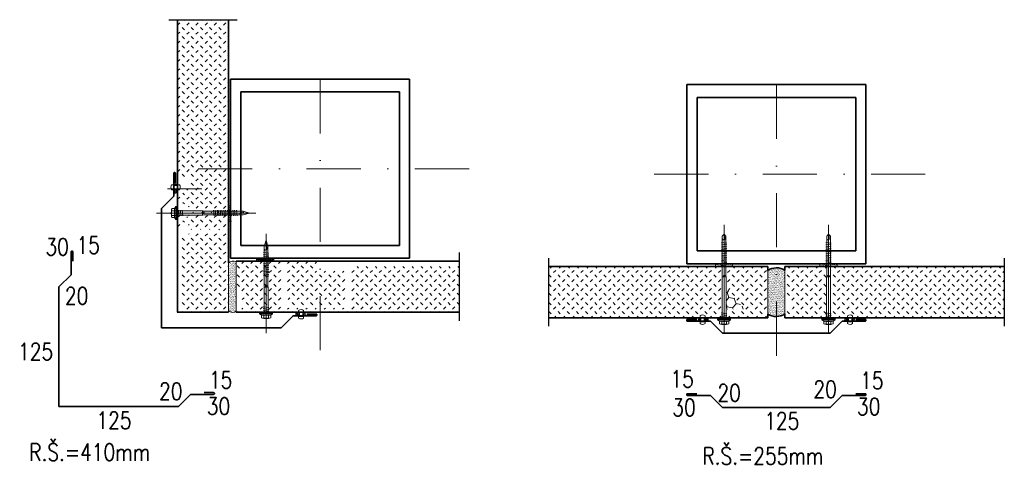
# Model space of a CAD drawing. Header units: millimetres. Extents: x -485339 to 350584, y -1189936 to 0.
# Tile 18 of 256: x -318332 to -317178, y -1053331 to -1052806. Entities that reach past the tile are written whole.
import ezdxf
from ezdxf.lldxf.tags import DXFTag

# ---------------------------------------------------------------- set-up
doc = ezdxf.new("R2010")
doc.units = ezdxf.units.MM
doc.header["$LTSCALE"] = 10
doc.linetypes.add('AUSGEZOGEN', pattern=[0])
doc.linetypes.add('DASHDOT', pattern=[25.4, 12.7, -6.35, 0, -6.35])
doc.layers.get('Defpoints').update_dxf_attribs({"color": 201})
for name, color, linetype, lineweight in [('N_klemp', 220, 'Continuous', 35), ('N_popis', 10, 'Continuous', 18), ('N_čáry_obrys', 10, 'Continuous', 35), ('N_čáry_plné', 10, 'Continuous', 18), ('N_šrary', 10, 'Continuous', 18), ('St_čáry_obrys', 5, 'Continuous', 35), ('St_čáry_plné', 250, 'Continuous', 18)]:
    doc.layers.add(name, color=color, linetype=linetype, lineweight=lineweight)
doc.styles.get("Standard").update_dxf_attribs({"font": 'simplex.shx', "width": 0.8})
tags = doc.linetypes.add('ICAD_ISO03W100', pattern=[30, 12, -18]).pattern_tags.tags
tags[6:7] = [DXFTag(74, 4), DXFTag(75, 0), DXFTag(340, '0'), DXFTag(46, 1.0), DXFTag(50, 0.0), DXFTag(44, 0.0), DXFTag(45, 0.0)]
tags[4:5] = [DXFTag(74, 4), DXFTag(75, 0), DXFTag(340, '0'), DXFTag(46, 1.0), DXFTag(50, 0.0), DXFTag(44, 0.0), DXFTag(45, 0.0)]
pattern_1 = [(37.5, (-308222.9576, -1047056.3261), (-0.04800094, 1.46823971), [0, -1.15824, 0, -1.2954, 0, -1.23825]), (7.5, (-308222.9576, -1047056.3261), (1.34856985, 2.1504753), [0, -0.62484, 0, -1.04394, 0, -0.40005, 0, 0]), (327.5, (-308223.8949, -1047056.3261), (2.37297711, 0.00431155), [0, -0.381, 0, -1.3716, 0, -1.7907, 0, 0]), (317.5, (-308223.8949, -1047056.3261), (2.29066936, 0.66878797), [0, -0.1905, 0, -0.89916, 0, -1.0287])]
pattern_2 = [(45, (-318286.9425, -1057724.52), (8e-16, 10.748023), [3.8, -11.4]), (135, (-318278.8814, -1057719.146), (-10.748023, 8e-16), [3.8, -11.4])]
pattern_3 = [(37.5, (-305663.1378, -1046050.183), (-0.04800094, 1.46823971), [0, -1.15824, 0, -1.2954, 0, -1.23825]), (7.5, (-305663.1378, -1046050.183), (1.34856985, 2.1504753), [0, -0.62484, 0, -1.04394, 0, -0.40005, 0, 0]), (327.5, (-305664.075, -1046050.183), (2.37297711, 0.00431155), [0, -0.381, 0, -1.3716, 0, -1.7907, 0, 0]), (317.5, (-305664.075, -1046050.183), (2.29066936, 0.66878797), [0, -0.1905, 0, -0.89916, 0, -1.0287])]

# ---------------------------------------------------------------- blocks, each defined once
blk = doc.blocks.new('G$C516AB056')
at = {"layer": 'N_čáry_plné', "linetype": 'DASHDOT'}
blk.add_line((0, 91.9), (0, -24.6), dxfattribs=at)
at = {"layer": 'N_čáry_plné', "linetype": 'AUSGEZOGEN'}
for p, q in [((0.1, 84.6), (0.4, 77.7)), ((0.4, 77.7), (2.2, 77.3)), ((0.4, 77.7), (0.8, 75.9)), ((0.8, 75.9), (0.8, 73.9)), ((-0.8, 29.6), (-2.2, 29.6)), ((-0.7, 30.6), (-0.8, 29.6)), ((1.3, 29.6), (1, 30.6)), ((2.7, 29.6), (1.3, 29.6)), ((-8, 0), (8, 0)), ((-7.7, -0.9), (-8, 0)), ((7.7, -0.9), (8, 0)), ((-7.7, -1.8), (-7.7, -0.9)), ((7.7, -0.9), (-7.7, -0.9)), ((-5.4, -3.2), (-7.7, -1.8)), ((-7.7, -1.8), (7.7, -1.8)), ((-5.4, -6.4), (-5.4, -3.2)), ((5.4, -3.2), (-5.4, -3.2)), ((-2.7, -3.2), (-2.7, -6.4)), ((2.7, -3.2), (2.7, -6.4)), ((7.7, -1.8), (5.4, -3.2)), ((5.4, -3.2), (5.4, -6.4)), ((7.7, -0.9), (7.7, -1.8))]:
    blk.add_line(p, q, dxfattribs=at)
for points in [[(2.5, 0), (2.5, 29.8), (2.2, 30.7), (2.2, 77.3), (0.1, 84.6), (-2.1, 77.3), (-2.1, 30.7), (-2.4, 29.8), (-2.4, 0)], [(3.3, 69.2), (-3.1, 70)], [(3.3, 67.1), (-3.1, 67.8)], [(3.3, 64.9), (-3.1, 65.7)], [(3.3, 62.8), (-3.1, 63.6)], [(3.3, 60.8), (-3.1, 61.6)], [(3.3, 58.7), (-3.1, 59.5)], [(3.3, 56.6), (-3.1, 57.3)], [(3.3, 54.4), (-3.1, 55.2)], [(3.3, 52.3), (-3.1, 53.1)], [(3.3, 50.2), (-3.1, 50.9)], [(3.3, 48), (-3.1, 48.8)], [(3.3, 46.6), (-3.1, 47.3)], [(3.3, 44.4), (-3.1, 45.2)], [(3.3, 42.3), (-3.1, 43.1)], [(3.3, 5.6), (-3.3, 6.5)], [(3.3, 3.3), (-3.3, 4.3)], [(3.3, 1.3), (-3.1, 2.2)]]:
    blk.add_lwpolyline(points, dxfattribs=at)
for centre, radius, start, end in [((-0.6, 74.5), 1.5, 176.4913, 338.4995), ((0.2, 30.6), 0.855, 354.3188, 184.365), ((-4.1, -0.7), 2.79, 240.8439, 299.1561), ((0, 9.4), 16.7, 251.0754, 288.9246), ((-4.1, -4), 2.79, 240.8439, 299.1561), ((0, 7.4), 10.9, 255.562, 284.438), ((0, 4.1), 10.9, 255.562, 284.438), ((4.1, -0.7), 2.79, 240.8439, 299.1561), ((4.1, -4), 2.79, 240.8439, 299.1561)]:
    blk.add_arc(centre, radius, start, end, dxfattribs=at)

msp = doc.modelspace()

# ---------------------------------------------------------------- hatches: boundary and pattern name
at = {"layer": 'N_čáry_plné', "linetype": 'AUSGEZOGEN'}
h = msp.add_hatch(dxfattribs=at)
h.set_pattern_fill('AR-SAND', color=256, scale=0.03, style=0)
h.set_pattern_definition(pattern_1)
h.paths.add_polyline_path([(-318147.4, -1053000.8), (-318147.4, -1052997.9), (-318151.7, -1052997.9), (-318151.7, -1053000.8)], flags=0)
h.paths.add_polyline_path([(-318151.7, -1053009.9), (-318148.4, -1053009.9), (-318148.4, -1053009.3, -0.267949), (-318147.9, -1053008.4, 0.267949), (-318147.4, -1053007.5), (-318147.4, -1053004.8), (-318151.7, -1053004.8)], flags=0)
h = msp.add_hatch(dxfattribs=at)
h.set_pattern_fill('AR-SAND', color=256, scale=0.03, angle=270, style=0)
h.set_pattern_definition([(307.5, (-312054.2874, -1062856.4331), (1.46823971, 0.04800094), [0, -1.15824, 0, -1.2954, 0, -1.23825]), (277.5, (-312054.2874, -1062856.433), (2.1504753, -1.34856985), [0, -0.62484, 0, -1.04394, 0, -0.40005, 0, 0]), (237.5, (-312054.2874, -1062855.4958), (0.00431155, -2.37297711), [0, -0.381, 0, -1.3716, 0, -1.7907, 0, 0]), (227.5, (-312054.2874, -1062855.4958), (0.66878797, -2.29066936), [0, -0.1905, 0, -0.89916, 0, -1.0287])])
h.paths.add_polyline_path([(-318087.4, -1053042.6), (-318084, -1053042.6), (-318084, -1053022.6), (-318087.4, -1053022.6)], flags=0)
h = msp.add_hatch(dxfattribs=at)
h.set_pattern_fill('AR-SAND', color=256, scale=0.04, style=0)
h.set_pattern_definition([(37.5, (-308222.9576, -1047056.3261), (-0.06400125, 1.95765295), [0, -1.54432, 0, -1.7272, 0, -1.651]), (7.5, (-308222.9576, -1047056.326), (1.79809313, 2.8673004), [0, -0.83312, 0, -1.39192, 0, -0.5334, 0, 0]), (327.5, (-308224.2073, -1047056.3261), (3.16396948, 0.00574874), [0, -0.508, 0, -1.8288, 0, -2.3876, 0, 0]), (317.5, (-308224.2073, -1047056.326), (3.0542258, 0.8917173), [0, -0.254, 0, -1.19888, 0, -1.3716])])
h.paths.add_polyline_path([(-318087.4, -1053136.4), (-318087.4, -1053147.3, 0.398203), (-318078.4, -1053148), (-318078.4, -1053090.4, 0.310409), (-318087.4, -1053091.3)], flags=0)
h = msp.add_hatch(dxfattribs=at)
h.set_pattern_fill('AR-SAND', color=256, scale=0.03, style=0)
h.set_pattern_definition([(37.5, (-308220.6159, -1047056.3261), (-0.04800094, 1.46823971), [0, -1.15824, 0, -1.2954, 0, -1.23825]), (7.5, (-308220.616, -1047056.3261), (1.34856985, 2.1504753), [0, -0.62484, 0, -1.04394, 0, -0.40005, 0, 0]), (327.5, (-308221.5532, -1047056.3261), (2.37297711, 0.00431155), [0, -0.381, 0, -1.3716, 0, -1.7907, 0, 0]), (317.5, (-308221.5532, -1047056.3261), (2.29066936, 0.66878797), [0, -0.1905, 0, -0.89916, 0, -1.0287])])
h.paths.add_polyline_path([(-318034.5, -1053089.4), (-318034.5, -1053086), (-318054.5, -1053086), (-318054.5, -1053089.4)], flags=0)
h = msp.add_hatch(dxfattribs=at)
h.set_pattern_fill('AR-SAND', color=256, scale=0.03, style=0)
h.set_pattern_definition(pattern_3)
h.paths.add_polyline_path([(-317516.5, -1053092.4), (-317516.5, -1053095.8), (-317508.6, -1053095.8), (-317508.6, -1053094.4), (-317508.6, -1053092.4)], flags=0)
h.paths.add_polyline_path([(-317496.5, -1053095.8), (-317496.5, -1053092.4), (-317504.3, -1053092.4), (-317504.3, -1053092.8), (-317504.3, -1053095), (-317504.3, -1053095.8)], flags=0)
h = msp.add_hatch(dxfattribs=at)
h.set_pattern_fill('AR-SAND', color=256, scale=0.03, style=0)
h.set_pattern_definition(pattern_3)
h.paths.add_polyline_path([(-317386.2, -1053095.8), (-317386.2, -1053094.4), (-317386.2, -1053092.4), (-317394.1, -1053092.4), (-317394.1, -1053095.8)], flags=0)
h.paths.add_polyline_path([(-317374.1, -1053095.8), (-317374.1, -1053092.4), (-317381.9, -1053092.4), (-317381.9, -1053092.8), (-317381.9, -1053095), (-317381.9, -1053095.8)], flags=0)
h = msp.add_hatch(dxfattribs=at)
h.set_pattern_fill('AR-SAND', color=256, scale=0.04, style=0)
h.set_pattern_definition([(37.5, (-305663.1378, -1046050.183), (-0.06400125, 1.95765295), [0, -1.54432, 0, -1.7272, 0, -1.651]), (7.5, (-305663.1378, -1046050.183), (1.79809313, 2.8673004), [0, -0.83312, 0, -1.39192, 0, -0.5334, 0, 0]), (327.5, (-305664.3875, -1046050.183), (3.16396948, 0.00574874), [0, -0.508, 0, -1.8288, 0, -2.3876, 0, 0]), (317.5, (-305664.3875, -1046050.183), (3.0542258, 0.8917173), [0, -0.254, 0, -1.19888, 0, -1.3716])])
h.paths.add_polyline_path([(-317445.2, -1053097.3, 0.134814), (-317455.2, -1053100.3), (-317455.2, -1053151.6, 0.13673), (-317445.2, -1053154.2)], flags=0)
h.paths.add_polyline_path([(-317445.2, -1053154.2, 0.137715), (-317435.2, -1053151.3), (-317435.2, -1053099.9, 0.133402), (-317445.2, -1053097.3)], flags=0)
at = {"layer": 'N_čáry_plné', "lineweight": 0}
h = msp.add_hatch(dxfattribs=at)
h.set_pattern_fill('HONEY', color=256, scale=2, angle=350, style=0)
h.set_pattern_definition([(350, (-309335.549, -1036060.685), (10.3352303, 3.761715), [6.35, -12.7]), (110, (-309335.549, -1036060.685), (-8.4253559, 7.0697145), [6.35, -12.7]), (50, (-309335.549, -1036060.685), (1.9098744, 10.8314295), [-12.7, 6.35])])
h.paths.add_polyline_path([(-317504, -1053145.8), (-317482.3, -1053145.8), (-317504, -1053121.5)])
at = {"layer": 'N_čáry_plné', "linetype": 'AUSGEZOGEN'}
h = msp.add_hatch(dxfattribs=at)
h.set_pattern_fill('AR-SAND', color=256, scale=0.03, style=0)
h.set_pattern_definition(pattern_1)
h.paths.add_polyline_path([(-318009.1, -1053153.4), (-318004.4, -1053153.4), (-318004.4, -1053149.5), (-318009.1, -1053149.5)], flags=0)
h.paths.add_polyline_path([(-318000.4, -1053149.5), (-318000.4, -1053153.4), (-317997.1, -1053153.4), (-317997.1, -1053149.5)], flags=0)
h = msp.add_hatch(dxfattribs=at)
h.set_pattern_fill('AR-SAND', color=256, scale=0.03, style=0)
h.set_pattern_definition(pattern_3)
h.paths.add_polyline_path([(-317524.9, -1053159.7), (-317529.7, -1053159.7), (-317529.7, -1053155.8), (-317524.9, -1053155.8)], flags=0)
h.paths.add_polyline_path([(-317533.7, -1053155.8), (-317533.7, -1053159.7), (-317536.9, -1053159.7), (-317536.9, -1053155.8)], flags=0)
h = msp.add_hatch(dxfattribs=at)
h.set_pattern_fill('AR-SAND', color=256, scale=0.03, style=0)
h.set_pattern_definition(pattern_3)
h.paths.add_polyline_path([(-317365.5, -1053159.7), (-317360.8, -1053159.7), (-317360.8, -1053155.8), (-317365.5, -1053155.8)], flags=0)
h.paths.add_polyline_path([(-317356.8, -1053155.8), (-317356.8, -1053159.7), (-317353.5, -1053159.7), (-317353.5, -1053155.8)], flags=0)
at = {"layer": 'N_šrary', "ltscale": 0.2}
h = msp.add_hatch(dxfattribs=at)
h.set_pattern_fill('ZEM_NASYPANA', color=256, scale=3.8, style=0)
h.set_pattern_definition(pattern_2)
h.paths.add_polyline_path([(-318047.2, -1053136.6), (-318047.2, -1053143.1), (-318027.5, -1053143.1, -0.013073), (-318027.6, -1053143), (-318027.6, -1053139.7), (-318029.9, -1053138.4), (-318029.9, -1053137.5), (-318030.2, -1053136.6)])
h.paths.add_polyline_path([(-318135.3, -1053062.3), (-318136.2, -1053062.3), (-318137.6, -1053060), (-318140.9, -1053060, -0.013073), (-318140.9, -1053059.9), (-318140.9, -1053067.1), (-318134.4, -1053067.1), (-318134.4, -1053062.6)])
h.paths.add_polyline_path([(-318134.4, -1053004.6), (-318140.9, -1053004.6), (-318140.9, -1053024.3, -0.013073), (-318140.9, -1053024.1), (-318137.6, -1053024.1), (-318136.2, -1053021.9), (-318135.3, -1053021.9), (-318134.4, -1053021.6)])
h.paths.add_polyline_path([(-318134.4, -1053057.1), (-318134.4, -1053062.6), (-318134.4, -1053067.1), (-318132.9, -1053067.1), (-318132.9, -1053057.1), (-318133, -1053057.1)])
h.paths.add_polyline_path([(-318134.4, -1053037.6), (-318135.3, -1053037.3), (-318136.2, -1053037.3), (-318137.6, -1053035), (-318140.9, -1053035, -0.013073), (-318140.9, -1053034.9), (-318140.9, -1053049.3, -0.013073), (-318140.9, -1053049.1), (-318137.6, -1053049.1), (-318136.2, -1053046.9), (-318135.3, -1053046.9), (-318134.4, -1053046.6)])
h.paths.add_polyline_path([(-318134.4, -1053032.1), (-318134.4, -1053037.6), (-318134.4, -1053046.6), (-318134.4, -1053052.2), (-318132.9, -1053052.2), (-318132.9, -1053032.1), (-318133, -1053032.1)])
h.paths.add_polyline_path([(-318132.9, -1053027.2), (-318132.9, -1053004.6), (-318134.4, -1053004.6), (-318134.4, -1053021.6), (-318134.4, -1053027.2)])
h.paths.add_polyline_path([(-317997.2, -1053134.4), (-317972.2, -1053134.4), (-317949.6, -1053134.4), (-317949.5, -1053134.4), (-317949.5, -1053132.4), (-317949.5, -1053130.2), (-317949.5, -1053106.8), (-317949.2, -1053105.8), (-317949.2, -1053101.2), (-317984.5, -1053101.2), (-318020, -1053101.2), (-318020, -1053105.8), (-318019.7, -1053106.8), (-318019.7, -1053106.9), (-318019.7, -1053130.9), (-318019.7, -1053133.1), (-318019.7, -1053134.4)])
h.paths.add_polyline_path([(-318020, -1053095.7), (-318020, -1053101.2), (-317984.5, -1053101.2), (-317984.5, -1053095.7)])
h.paths.add_polyline_path([(-318024.6, -1053134.4), (-318024.5, -1053134.4), (-318024.5, -1053132.4), (-318024.5, -1053130.2), (-318024.5, -1053106.8), (-318024.2, -1053105.8), (-318024.2, -1053101.2), (-318078.4, -1053101.2), (-318078.4, -1053115.8), (-318071.3, -1053134.4)])
h.paths.add_polyline_path([(-317922.2, -1053143.1), (-317922.2, -1053136.6), (-317939.2, -1053136.6), (-317939.5, -1053137.5), (-317939.5, -1053138.4), (-317941.7, -1053139.7), (-317941.7, -1053143, -0.013073), (-317941.9, -1053143.1)])
h.paths.add_polyline_path([(-317952.5, -1053143.1, -0.013073), (-317952.6, -1053143), (-317952.6, -1053139.7), (-317954.9, -1053138.4), (-317954.9, -1053137.5), (-317955.2, -1053136.6), (-317972.2, -1053136.6), (-317972.2, -1053143.1)])
h.paths.add_polyline_path([(-317972.2, -1053143.1), (-317972.2, -1053136.6), (-317997.2, -1053136.6), (-317997.2, -1053143.1)])
h.paths.add_polyline_path([(-317997.2, -1053143.1), (-317997.2, -1053136.6), (-318014.2, -1053136.6), (-318014.5, -1053137.5), (-318014.5, -1053138.4), (-318016.7, -1053139.7), (-318016.7, -1053143, -0.013073), (-318016.9, -1053143.1)])
h.paths.add_polyline_path([(-318022.2, -1053143.9, -0.064997), (-318026.5, -1053143.3, -0.094159), (-318027.5, -1053143.1), (-318047.2, -1053143.1), (-318047.2, -1053136.6), (-318047.2, -1053135.1), (-318024.5, -1053135.1), (-318024.5, -1053134.4), (-318024.6, -1053134.4), (-318071.3, -1053134.4), (-318067.5, -1053144.4), (-318022.2, -1053144.4)])
h.paths.add_polyline_path([(-317816.7, -1053095.7), (-317945, -1053095.7), (-317945, -1053101.2), (-317816.7, -1053101.2)])
h.paths.add_polyline_path([(-317816.7, -1053101.2), (-317945, -1053101.2), (-317945, -1053105.8), (-317944.7, -1053106.8), (-317944.7, -1053106.9), (-317944.7, -1053130.9), (-317944.7, -1053133.1), (-317944.7, -1053134.4), (-317816.7, -1053134.4)])
h.paths.add_polyline_path([(-317816.7, -1053134.4), (-317944.7, -1053134.4), (-317944.7, -1053135.1), (-317922.2, -1053135.1), (-317922.2, -1053136.6), (-317922.2, -1053143.1), (-317941.9, -1053143.1, -0.094159), (-317942.9, -1053143.3, -0.064997), (-317947.2, -1053143.9), (-317947.2, -1053144.4), (-317816.7, -1053144.4)])
h.paths.add_polyline_path([(-318036.8, -1053089.4), (-318056.8, -1053089.4), (-318078.4, -1053089.4), (-318078.4, -1053090.4), (-318078.4, -1053101.2), (-318024.2, -1053101.2), (-318024.2, -1053095.7), (-318024.2, -1053093.6), (-318024.2, -1053091.5), (-318024.2, -1053089.4)])
h.paths.add_polyline_path([(-318020, -1053089.4), (-318020, -1053089.8), (-318020, -1053092), (-318020, -1053094.1), (-318020, -1053095.7), (-317984.5, -1053095.7), (-317984.5, -1053089.4)])
h.paths.add_polyline_path([(-318065.6, -1053149.4), (-318067.5, -1053144.4), (-318078.4, -1053144.4), (-318078.4, -1053148), (-318078.4, -1053149.4)])
h.paths.add_polyline_path([(-317997.2, -1053149.4), (-317972.2, -1053149.4), (-317972.2, -1053144.4), (-317997.2, -1053144.4)])
h.paths.add_polyline_path([(-318022.2, -1053144.4), (-318067.5, -1053144.4), (-318065.6, -1053149.4), (-318022.2, -1053149.4)])
h.paths.add_polyline_path([(-318004.4, -1053149.4), (-318004.4, -1053149.1), (-318005.4, -1053149.1), (-318005.4, -1053147.1, -0.333333), (-317999.4, -1053147.1), (-317999.4, -1053149.1), (-318000.4, -1053149.1), (-318000.4, -1053149.4), (-317997.2, -1053149.4), (-317997.2, -1053144.4), (-318022.2, -1053144.4), (-318022.2, -1053149.4)])
h.paths.add_polyline_path([(-317816.7, -1053149.4), (-317816.7, -1053144.4), (-317947.2, -1053144.4), (-317947.2, -1053149.4)])
h.paths.add_polyline_path([(-317947.2, -1053149.4), (-317947.2, -1053144.4), (-317972.2, -1053144.4), (-317972.2, -1053149.4)])
h.paths.add_polyline_path([(-318132.4, -1053149.4), (-318097.3, -1053149.4), (-318097.3, -1053056.8), (-318103.7, -1053056.8), (-318104.6, -1053057.1), (-318104.8, -1053057.1), (-318128.8, -1053057.1), (-318131, -1053057.1), (-318132.4, -1053057.1)])
h.paths.add_polyline_path([(-318097.3, -1053031.8), (-318103.7, -1053031.8), (-318104.6, -1053032.1), (-318104.8, -1053032.1), (-318128.8, -1053032.1), (-318131, -1053032.1), (-318132.4, -1053032.1), (-318132.4, -1053052.2), (-318132.3, -1053052.2), (-318130.2, -1053052.2), (-318128.1, -1053052.2), (-318104.6, -1053052.2), (-318103.7, -1053052.5), (-318097.3, -1053052.5)])
h.paths.add_polyline_path([(-318097.3, -1053056.8), (-318097.3, -1053149.4), (-318092.4, -1053149.4), (-318092.4, -1053056.8)])
h.paths.add_polyline_path([(-318092.4, -1053031.8), (-318097.3, -1053031.8), (-318097.3, -1053052.5), (-318092.4, -1053052.5)])
h.paths.add_polyline_path([(-318097.3, -1053027.5), (-318092.4, -1053027.5), (-318092.4, -1052806.3), (-318097.3, -1052806.3)])
h.paths.add_polyline_path([(-318132.4, -1052875.2), (-318132.4, -1053004.6), (-318132.4, -1053027.2), (-318132.3, -1053027.2), (-318130.2, -1053027.2), (-318128.1, -1053027.2), (-318104.6, -1053027.2), (-318103.7, -1053027.5), (-318097.3, -1053027.5), (-318097.3, -1052806.3), (-318132.4, -1052806.3)])
h.paths.add_polyline_path([(-318142.4, -1052864.5), (-318132.4, -1052875.2), (-318132.4, -1052806.3), (-318142.4, -1052806.3)])
h.paths.add_polyline_path([(-318087.4, -1052806.3), (-318092.4, -1052806.3), (-318092.4, -1053027.5), (-318091.5, -1053027.5), (-318089.4, -1053027.5), (-318087.4, -1053027.5)])
h.paths.add_polyline_path([(-318087.4, -1053056.8), (-318087.7, -1053056.8), (-318089.9, -1053056.8), (-318092, -1053056.8), (-318092.4, -1053056.8), (-318092.4, -1053149.4), (-318087.4, -1053149.4), (-318087.4, -1053147.3), (-318087.4, -1053143.3), (-318087.4, -1053136.4), (-318087.4, -1053091.3)])
h.paths.add_polyline_path([(-318087.4, -1053048.5), (-318087.4, -1053033.5), (-318087.4, -1053031.8), (-318087.7, -1053031.8), (-318089.9, -1053031.8), (-318092, -1053031.8), (-318092.4, -1053031.8), (-318092.4, -1053052.5), (-318091.5, -1053052.5), (-318089.4, -1053052.5), (-318087.4, -1053052.5)])
h.paths.add_polyline_path([(-318142.4, -1052994.7), (-318140.9, -1052996.9), (-318140.9, -1052992.1), (-318134.4, -1052992.1), (-318132.9, -1052992.1), (-318132.9, -1053004.6), (-318132.4, -1053004.6), (-318132.4, -1052875.2), (-318142.4, -1052864.5)])
h.paths.add_polyline_path([(-318142.4, -1052864.5), (-318142.4, -1052806.3), (-318147.4, -1052806.3), (-318147.4, -1052859.2)])
h.paths.add_polyline_path([(-318142.4, -1053149.4), (-318132.4, -1053149.4), (-318132.4, -1053057.1), (-318132.9, -1053057.1), (-318132.9, -1053067.1), (-318134.4, -1053067.1), (-318140.9, -1053067.1), (-318140.9, -1053059.9, -0.094159), (-318141.2, -1053058.9, -0.064997), (-318141.8, -1053054.6), (-318142.4, -1053054.6)])
h.paths.add_polyline_path([(-318142.4, -1052994.7), (-318142.4, -1052864.5), (-318147.4, -1052859.2), (-318147.4, -1052987.3)])
h.paths.add_polyline_path([(-318147.4, -1053054.6), (-318142.4, -1053054.6), (-318142.4, -1053029.6), (-318147.4, -1053029.6)])
h.paths.add_polyline_path([(-318147.4, -1053020.1), (-318142.4, -1053024.7), (-318142.4, -1053004.6), (-318144.4, -1053004.6, -0.070726), (-318145, -1053005.8), (-318147, -1053005.8), (-318147, -1053004.8), (-318147.4, -1053004.8)])
h = msp.add_hatch(dxfattribs=at)
h.set_pattern_fill('ZEM_NASYPANA', color=256, scale=3.8, style=0)
h.set_pattern_definition(pattern_2)
h.paths.add_polyline_path([(-317679.7, -1053150.8), (-317712.5, -1053150.8), (-317712.5, -1053155.8), (-317677.8, -1053155.8)])
h.paths.add_polyline_path([(-317508.9, -1053155.8), (-317508.9, -1053154.4), (-317508.9, -1053152.3), (-317508.9, -1053150.8), (-317679.7, -1053150.8), (-317677.8, -1053155.8), (-317533.7, -1053155.8), (-317533.7, -1053155.5), (-317534.7, -1053155.5), (-317534.7, -1053153.5, -0.333333), (-317528.7, -1053153.5), (-317528.7, -1053155.5), (-317529.7, -1053155.5), (-317529.7, -1053155.8)])
h.paths.add_polyline_path([(-317504, -1053150.8), (-317504, -1053150.9), (-317504, -1053153.1), (-317504, -1053155.1), (-317504, -1053155.8), (-317473.4, -1053155.8), (-317477.8, -1053150.8)])
h.paths.add_polyline_path([(-317477.8, -1053150.8), (-317473.4, -1053155.8), (-317455.2, -1053155.8), (-317455.2, -1053154.8), (-317455.2, -1053151.6), (-317455.2, -1053150.8)])
h.paths.add_polyline_path([(-317712.5, -1053145.8), (-317712.5, -1053150.8), (-317679.7, -1053150.8), (-317681.5, -1053145.8)])
h.paths.add_polyline_path([(-317681.5, -1053145.8), (-317679.7, -1053150.8), (-317508.9, -1053150.8), (-317508.9, -1053150.2), (-317508.9, -1053145.8)])
h.paths.add_polyline_path([(-317504, -1053145.8), (-317504, -1053150.8), (-317477.8, -1053150.8), (-317482.3, -1053145.8)])
h.paths.add_polyline_path([(-317482.3, -1053145.8), (-317477.8, -1053150.8), (-317455.2, -1053150.8), (-317455.2, -1053145.8)])
h.paths.add_polyline_path([(-317712.5, -1053105.8), (-317712.5, -1053145.8), (-317681.5, -1053145.8), (-317508.9, -1053145.8), (-317508.9, -1053107.6), (-317508.6, -1053106.7), (-317508.6, -1053105.8)])
h.paths.add_polyline_path([(-317504.3, -1053105.8), (-317504.3, -1053106.7), (-317504, -1053107.6), (-317504, -1053107.8), (-317504, -1053121.5), (-317482.3, -1053145.8), (-317455.2, -1053145.8), (-317455.2, -1053105.8)])
h.paths.add_polyline_path([(-317712.5, -1053100.8), (-317712.5, -1053105.8), (-317508.6, -1053105.8), (-317508.6, -1053100.8)])
h.paths.add_polyline_path([(-317504.3, -1053100.8), (-317504.3, -1053105.8), (-317455.2, -1053105.8), (-317455.2, -1053100.8)])
h.paths.add_polyline_path([(-317516.5, -1053095.8), (-317712.5, -1053095.8), (-317712.5, -1053100.8), (-317508.6, -1053100.8), (-317508.6, -1053095.8)])
h.paths.add_polyline_path([(-317504.3, -1053095.8), (-317504.3, -1053100.8), (-317455.2, -1053100.8), (-317455.2, -1053100.3), (-317455.2, -1053096.8), (-317455.2, -1053095.8), (-317496.5, -1053095.8)])
h = msp.add_hatch(dxfattribs=at)
h.set_pattern_fill('ZEM_NASYPANA', color=256, scale=3.8, style=0)
h.set_pattern_definition(pattern_2)
h.paths.add_polyline_path([(-317435.2, -1053150.8), (-317422.7, -1053150.8), (-317426.1, -1053145.8), (-317435.2, -1053145.8)])
h.paths.add_polyline_path([(-317386.5, -1053145.8), (-317426.1, -1053145.8), (-317422.7, -1053150.8), (-317386.5, -1053150.8), (-317386.5, -1053150.2)])
h.paths.add_polyline_path([(-317386.2, -1053105.8), (-317435.2, -1053105.8), (-317435.2, -1053132.6), (-317426.1, -1053145.8), (-317386.5, -1053145.8), (-317386.5, -1053107.6), (-317386.2, -1053106.7)])
h.paths.add_polyline_path([(-317386.2, -1053100.8), (-317435.2, -1053100.8), (-317435.2, -1053105.8), (-317386.2, -1053105.8)])
h.paths.add_polyline_path([(-317178, -1053150.8), (-317178, -1053145.8), (-317381.6, -1053145.8), (-317381.6, -1053150.8)])
h.paths.add_polyline_path([(-317381.6, -1053107.8), (-317381.6, -1053145.8), (-317178, -1053145.8), (-317178, -1053105.8), (-317381.9, -1053105.8), (-317381.9, -1053106.7), (-317381.6, -1053107.6)])
h.paths.add_polyline_path([(-317381.9, -1053105.8), (-317178, -1053105.8), (-317178, -1053100.8), (-317381.9, -1053100.8)])
h.paths.add_polyline_path([(-317381.9, -1053100.8), (-317178, -1053100.8), (-317178, -1053095.8), (-317374.1, -1053095.8), (-317381.9, -1053095.8)])
h.paths.add_polyline_path([(-317386.5, -1053154.4), (-317386.5, -1053152.3), (-317386.5, -1053150.8), (-317422.7, -1053150.8), (-317419.2, -1053155.8), (-317386.5, -1053155.8)])
h.paths.add_polyline_path([(-317360.8, -1053155.8), (-317360.8, -1053155.5), (-317361.8, -1053155.5), (-317361.8, -1053153.5, -0.333333), (-317355.8, -1053153.5), (-317355.8, -1053155.5), (-317356.8, -1053155.5), (-317356.8, -1053155.8), (-317178, -1053155.8), (-317178, -1053150.8), (-317381.6, -1053150.8), (-317381.6, -1053150.9), (-317381.6, -1053153.1), (-317381.6, -1053155.1), (-317381.6, -1053155.8)])
h.paths.add_polyline_path([(-317435.2, -1053155.8), (-317419.2, -1053155.8), (-317422.7, -1053150.8), (-317435.2, -1053150.8), (-317435.2, -1053151.3)])
h.paths.add_polyline_path([(-317435.2, -1053095.8), (-317435.2, -1053099.9), (-317435.2, -1053100.8), (-317386.2, -1053100.8), (-317386.2, -1053095.8), (-317394.1, -1053095.8)])

# ---------------------------------------------------------------- linework, layer by layer
at = {"layer": 'Defpoints', "linetype": 'ICAD_ISO03W100'}
for p, q in [((-318157.4, -1052806.3), (-318077.4, -1052806.3)), ((-317816.7, -1053159.4), (-317816.7, -1053079.4)), ((-317712.5, -1053085.8), (-317712.5, -1053165.8)), ((-317178, -1053085.8), (-317178, -1053165.8))]:
    msp.add_line(p, q, dxfattribs=at)
at = {"layer": 'N_klemp'}
for p, q in [((-317538.3, -1053157.7), (-317549.3, -1053157.7)), ((-317522.3, -1053159.7), (-317549.3, -1053159.7)), ((-317508.2, -1053173.9), (-317522.3, -1053159.7)), ((-317382.3, -1053173.9), (-317368.2, -1053159.7)), ((-317368.2, -1053159.7), (-317341.2, -1053159.7)), ((-317352.2, -1053157.7), (-317341.2, -1053157.7)), ((-317508.2, -1053173.9), (-317382.3, -1053173.9)), ((-317538.3, -1053244.8), (-317549.3, -1053244.8)), ((-317522.3, -1053246.8), (-317549.3, -1053246.8)), ((-317508.2, -1053261), (-317522.3, -1053246.8)), ((-317382.3, -1053261), (-317368.2, -1053246.8)), ((-317368.2, -1053246.8), (-317341.2, -1053246.8)), ((-317352.2, -1053244.8), (-317341.2, -1053244.8)), ((-317508.2, -1053261), (-317382.3, -1053261))]:
    msp.add_line(p, q, dxfattribs=at)
at = {"layer": 'N_klemp', "lineweight": 35}
for points in [[(-318149.7, -1052997.4), (-318149.7, -1052986.4, 0.414214), (-318150.7, -1052985.4, 0.414214), (-318151.7, -1052986.4), (-318151.7, -1053013.4), (-318165.9, -1053027.5), (-318165.9, -1053167.5), (-318025.9, -1053167.5), (-318011.7, -1053153.4), (-317984.7, -1053153.4, 0.414214), (-317983.7, -1053152.4, 0.414214), (-317984.7, -1053151.4), (-317995.7, -1053151.4)], [(-318270, -1053089.6), (-318270, -1053078.6, 0.414214), (-318271, -1053077.6, 0.414214), (-318272, -1053078.6), (-318272, -1053105.6), (-318286.2, -1053119.7), (-318286.2, -1053259.7), (-318146.2, -1053259.7), (-318132, -1053245.6), (-318105, -1053245.6, 0.414214), (-318104, -1053244.6, 0.414214), (-318105, -1053243.6), (-318116, -1053243.6)]]:
    msp.add_lwpolyline(points, format="xyb", dxfattribs=at)
at = {"layer": 'N_klemp'}
for centre, start, end in [((-317549.3, -1053158.7), 90, 180), ((-317549.3, -1053158.7), 180, 270), ((-317341.2, -1053158.7), 0, 90), ((-317341.2, -1053158.7), 270, 0), ((-317549.3, -1053245.8), 90, 180), ((-317549.3, -1053245.8), 180, 270), ((-317341.2, -1053245.8), 0, 90), ((-317341.2, -1053245.8), 270, 0)]:
    msp.add_arc(centre, 1, start, end, dxfattribs=at)
at = {"layer": 'N_čáry_obrys', "linetype": 'AUSGEZOGEN'}
for p, q in [((-318147.4, -1053149.4), (-318147.4, -1052806.3)), ((-318087.4, -1053091.3), (-318087.4, -1052806.3)), ((-317816.7, -1053089.4), (-318078.4, -1053089.4)), ((-317455.2, -1053095.8), (-317712.5, -1053095.8)), ((-317435.2, -1053095.8), (-317178, -1053095.8)), ((-318087.4, -1053149.4), (-318147.8, -1053149.4)), ((-317816.7, -1053149.4), (-318078.4, -1053149.4)), ((-317455.2, -1053155.8), (-317712.5, -1053155.8)), ((-317435.2, -1053155.8), (-317178, -1053155.8))]:
    msp.add_line(p, q, dxfattribs=at)
at = {"layer": 'N_čáry_obrys'}
for points in [[(-317455.2, -1053095.8), (-317455.2, -1053100.3)], [(-317435.2, -1053095.8), (-317435.2, -1053099.9)], [(-317455.2, -1053151.4), (-317455.2, -1053155.8)], [(-317435.2, -1053155.8), (-317435.2, -1053151.3)]]:
    msp.add_lwpolyline(points, dxfattribs=at)
at = {"layer": 'N_čáry_obrys', "linetype": 'AUSGEZOGEN'}
for centre, radius, start, end in [((-317444.9, -1053117), 19.7, 60.5918, 121.6977), ((-317445.5, -1053135), 19.3, 239.5094, 302.0171)]:
    msp.add_arc(centre, radius, start, end, dxfattribs=at)
at = {"layer": 'N_čáry_plné', "linetype": 'AUSGEZOGEN'}
for p, q in [((-318152.1, -1052999.8), (-318154.1, -1052999.8)), ((-318152.1, -1052999.8), (-318152.1, -1053005.8)), ((-318152.1, -1053000.8), (-318147, -1053000.8)), ((-318147, -1052999.8), (-318147, -1053005.8)), ((-318147, -1052999.8), (-318145, -1052999.8)), ((-318152.1, -1053005.8), (-318154.1, -1053005.8)), ((-318152.1, -1053004.8), (-318147, -1053004.8)), ((-318147, -1053005.8), (-318145, -1053005.8)), ((-318084, -1053042.6), (-318087.4, -1053042.6)), ((-317506.4, -1053057.9), (-317506.1, -1053059.7)), ((-317384.1, -1053057.9), (-317383.8, -1053059.7)), ((-317506.1, -1053059.7), (-317504.3, -1053060.1)), ((-317506.1, -1053059.7), (-317505.7, -1053061.5)), ((-317505.7, -1053061.5), (-317505.7, -1053063.5)), ((-317383.8, -1053059.7), (-317381.9, -1053060.1)), ((-317383.8, -1053059.7), (-317383.3, -1053061.5)), ((-317383.3, -1053061.5), (-317383.3, -1053063.5)), ((-318087.4, -1053091.3), (-318087.4, -1053149.4)), ((-318078.4, -1053149.4), (-318078.4, -1053089.4)), ((-318054.5, -1053086), (-318054.5, -1053089.4)), ((-318034.5, -1053086), (-318034.5, -1053089.4)), ((-317516.5, -1053095.8), (-317516.5, -1053092.4)), ((-317496.5, -1053095.8), (-317496.5, -1053092.4)), ((-317394.1, -1053095.8), (-317394.1, -1053092.4)), ((-317374.1, -1053095.8), (-317374.1, -1053092.4)), ((-317455.2, -1053095.8), (-317455.2, -1053155.8)), ((-317455.2, -1053096.8), (-317455.2, -1053154.8)), ((-317435.2, -1053095.8), (-317435.2, -1053155.8)), ((-317507.3, -1053107.8), (-317508.7, -1053107.8)), ((-317507.2, -1053106.8), (-317507.3, -1053107.8)), ((-317505.2, -1053107.8), (-317505.5, -1053106.8)), ((-317503.8, -1053107.8), (-317505.2, -1053107.8)), ((-317385, -1053107.8), (-317386.3, -1053107.8)), ((-317384.8, -1053106.8), (-317385, -1053107.8)), ((-317382.8, -1053107.8), (-317383.1, -1053106.8)), ((-317381.5, -1053107.8), (-317382.8, -1053107.8)), ((-318005.4, -1053149.1), (-318005.4, -1053147.1)), ((-317999.4, -1053149.1), (-318005.4, -1053149.1)), ((-318004.4, -1053149.1), (-318004.4, -1053154.2)), ((-318000.4, -1053149.1), (-318000.4, -1053154.2)), ((-317999.4, -1053149.1), (-317999.4, -1053147.1)), ((-317999.4, -1053154.2), (-318005.4, -1053154.2)), ((-318005.4, -1053154.2), (-318005.4, -1053156.2)), ((-317999.4, -1053154.2), (-317999.4, -1053156.2)), ((-317534.7, -1053155.5), (-317534.7, -1053153.5)), ((-317534.7, -1053155.5), (-317528.7, -1053155.5)), ((-317534.7, -1053160.5), (-317528.7, -1053160.5)), ((-317534.7, -1053160.5), (-317534.7, -1053162.5)), ((-317533.7, -1053155.5), (-317533.7, -1053160.5)), ((-317529.7, -1053155.5), (-317529.7, -1053160.5)), ((-317528.7, -1053155.5), (-317528.7, -1053153.5)), ((-317528.7, -1053160.5), (-317528.7, -1053162.5)), ((-317514.5, -1053156.5), (-317498.5, -1053156.5)), ((-317514.2, -1053157.4), (-317514.5, -1053156.5)), ((-317514.2, -1053158.3), (-317514.2, -1053157.4)), ((-317498.8, -1053157.4), (-317514.2, -1053157.4)), ((-317511.9, -1053159.7), (-317514.2, -1053158.3)), ((-317514.2, -1053158.3), (-317498.8, -1053158.3)), ((-317511.9, -1053163), (-317511.9, -1053159.7)), ((-317501.1, -1053159.7), (-317511.9, -1053159.7)), ((-317509.2, -1053159.7), (-317509.2, -1053163)), ((-317503.8, -1053159.7), (-317503.8, -1053163)), ((-317498.8, -1053158.3), (-317501.1, -1053159.7)), ((-317501.1, -1053159.7), (-317501.1, -1053163)), ((-317498.8, -1053157.4), (-317498.5, -1053156.5)), ((-317498.8, -1053157.4), (-317498.8, -1053158.3)), ((-317392.1, -1053156.5), (-317376.1, -1053156.5)), ((-317391.8, -1053157.4), (-317392.1, -1053156.5)), ((-317391.8, -1053158.3), (-317391.8, -1053157.4)), ((-317376.4, -1053157.4), (-317391.8, -1053157.4)), ((-317389.6, -1053159.7), (-317391.8, -1053158.3)), ((-317391.8, -1053158.3), (-317376.4, -1053158.3)), ((-317389.6, -1053163), (-317389.6, -1053159.7)), ((-317378.7, -1053159.7), (-317389.6, -1053159.7)), ((-317386.8, -1053159.7), (-317386.8, -1053163)), ((-317381.4, -1053159.7), (-317381.4, -1053163)), ((-317376.4, -1053158.3), (-317378.7, -1053159.7)), ((-317378.7, -1053159.7), (-317378.7, -1053163)), ((-317376.4, -1053157.4), (-317376.1, -1053156.5)), ((-317376.4, -1053157.4), (-317376.4, -1053158.3)), ((-317361.8, -1053155.5), (-317361.8, -1053153.5)), ((-317355.8, -1053155.5), (-317361.8, -1053155.5)), ((-317355.8, -1053160.5), (-317361.8, -1053160.5)), ((-317361.8, -1053160.5), (-317361.8, -1053162.5)), ((-317360.8, -1053155.5), (-317360.8, -1053160.5)), ((-317356.8, -1053155.5), (-317356.8, -1053160.5)), ((-317355.8, -1053155.5), (-317355.8, -1053153.5)), ((-317355.8, -1053160.5), (-317355.8, -1053162.5))]:
    msp.add_line(p, q, dxfattribs=at)
at = {"layer": 'N_čáry_plné', "linetype": 'DASHDOT'}
for p, q in [((-318118.9, -1053004.6), (-318159, -1053004.6)), ((-317506.5, -1053173.7), (-317506.5, -1053042.5)), ((-317384.1, -1053173.7), (-317384.1, -1053042.5))]:
    msp.add_line(p, q, dxfattribs=at)
at = {"layer": 'N_čáry_plné', "linetype": 'AUSGEZOGEN'}
for points in [[(-317504, -1053156.5), (-317504, -1053107.6), (-317504.3, -1053106.7), (-317504.3, -1053060.1), (-317506.4, -1053057.9), (-317508.6, -1053060.1), (-317508.6, -1053106.7), (-317508.9, -1053107.6), (-317508.9, -1053156.5)], [(-317381.6, -1053156.5), (-317381.6, -1053107.6), (-317381.9, -1053106.7), (-317381.9, -1053060.1), (-317384.1, -1053057.9), (-317386.2, -1053060.1), (-317386.2, -1053106.7), (-317386.5, -1053107.6), (-317386.5, -1053156.5)], [(-317503.2, -1053068.2), (-317509.6, -1053067.4)], [(-317503.2, -1053070.3), (-317509.6, -1053069.6)], [(-317380.9, -1053068.2), (-317387.3, -1053067.4)], [(-317380.9, -1053070.3), (-317387.3, -1053069.6)], [(-317503.2, -1053072.5), (-317509.6, -1053071.7)], [(-317503.2, -1053074.6), (-317509.6, -1053073.8)], [(-317503.2, -1053076.6), (-317509.6, -1053075.8)], [(-317503.2, -1053078.7), (-317509.6, -1053077.9)], [(-317503.2, -1053080.8), (-317509.6, -1053080.1)], [(-317380.9, -1053072.5), (-317387.3, -1053071.7)], [(-317380.9, -1053074.6), (-317387.3, -1053073.8)], [(-317380.9, -1053076.6), (-317387.3, -1053075.8)], [(-317380.9, -1053078.7), (-317387.3, -1053077.9)], [(-317380.9, -1053080.8), (-317387.3, -1053080.1)], [(-317503.2, -1053083), (-317509.6, -1053082.2)], [(-317503.2, -1053085.1), (-317509.6, -1053084.3)], [(-317503.2, -1053087.2), (-317509.6, -1053086.5)], [(-317503.2, -1053089.4), (-317509.6, -1053088.6)], [(-317503.2, -1053090.8), (-317509.6, -1053090.1)], [(-317503.2, -1053093), (-317509.6, -1053092.2)], [(-317380.9, -1053083), (-317387.3, -1053082.2)], [(-317380.9, -1053085.1), (-317387.3, -1053084.3)], [(-317380.9, -1053087.2), (-317387.3, -1053086.5)], [(-317380.9, -1053089.4), (-317387.3, -1053088.6)], [(-317380.9, -1053090.8), (-317387.3, -1053090.1)], [(-317380.9, -1053093), (-317387.3, -1053092.2)], [(-317503.2, -1053095.1), (-317509.6, -1053094.3)], [(-317380.9, -1053095.1), (-317387.3, -1053094.3)], [(-317503.2, -1053151), (-317509.8, -1053150.1)], [(-317380.9, -1053151), (-317387.4, -1053150.1)], [(-317503.2, -1053153.3), (-317509.8, -1053152.2)], [(-317503.2, -1053155.2), (-317509.6, -1053154.3)], [(-317380.9, -1053153.3), (-317387.4, -1053152.2)], [(-317380.9, -1053155.2), (-317387.3, -1053154.3)]]:
    msp.add_lwpolyline(points, dxfattribs=at)
for centre, radius, start, end in [((-318150.1, -1053002.8), 5, 143.1301, 216.8699), ((-318149, -1053002.8), 5, 323.1301, 36.8699), ((-317507.1, -1053062.9), 1.5, 176.4913, 338.4995), ((-317384.7, -1053062.9), 1.5, 176.4913, 338.4995), ((-318082.2, -1053097.4), 7.99, 61.4637, 130.443), ((-317506.3, -1053106.8), 0.855, 354.3188, 184.365), ((-317384, -1053106.8), 0.855, 354.3188, 184.365), ((-318082.5, -1053142.9), 6.56, 222.3149, 309.1653), ((-318002.4, -1053151.1), 5, 53.1301, 126.8699), ((-318002.4, -1053152.2), 5, 233.1301, 306.8699), ((-317531.7, -1053157.5), 5, 53.1301, 126.8699), ((-317531.7, -1053158.5), 5, 233.1301, 306.8699), ((-317510.6, -1053157.3), 2.79, 240.8439, 299.1561), ((-317506.5, -1053149.2), 10.9, 255.562, 284.438), ((-317502.4, -1053157.3), 2.79, 240.8439, 299.1561), ((-317388.2, -1053157.3), 2.79, 240.8439, 299.1561), ((-317384.1, -1053149.2), 10.9, 255.562, 284.438), ((-317380.1, -1053157.3), 2.79, 240.8439, 299.1561), ((-317358.8, -1053157.5), 5, 53.1301, 126.8699), ((-317358.8, -1053158.5), 5, 233.1301, 306.8699), ((-317506.5, -1053147.1), 16.7, 251.0754, 288.9246), ((-317510.6, -1053160.5), 2.79, 240.8439, 299.1561), ((-317506.5, -1053152.4), 10.9, 255.562, 284.438), ((-317502.4, -1053160.5), 2.79, 240.8439, 299.1561), ((-317384.1, -1053147.1), 16.7, 251.0754, 288.9246), ((-317388.2, -1053160.5), 2.79, 240.8439, 299.1561), ((-317384.1, -1053152.4), 10.9, 255.562, 284.438), ((-317380.1, -1053160.5), 2.79, 240.8439, 299.1561)]:
    msp.add_arc(centre, radius, start, end, dxfattribs=at)
at = {"layer": 'St_čáry_obrys', "linetype": 'AUSGEZOGEN'}
for p, q in [((-318085.1, -1052876), (-317875.1, -1052876)), ((-318085.1, -1053086), (-318085.1, -1052876)), ((-317875.1, -1053071), (-317875.1, -1052876)), ((-317550.2, -1052882.4), (-317340.2, -1052882.4)), ((-317550.2, -1052897.4), (-317550.2, -1052882.4)), ((-317340.2, -1052882.4), (-317340.2, -1052897.4)), ((-318073.1, -1052891), (-317887.1, -1052891)), ((-318073.1, -1053071), (-318073.1, -1052891)), ((-317887.1, -1053071), (-317887.1, -1052891)), ((-317550.2, -1053077.4), (-317550.2, -1052897.4)), ((-317538.2, -1052897.4), (-317352.2, -1052897.4)), ((-317538.2, -1053077.4), (-317538.2, -1052897.4)), ((-317352.2, -1053077.4), (-317352.2, -1052897.4)), ((-317340.2, -1053077.4), (-317340.2, -1052897.4)), ((-318073.1, -1053071), (-317887.1, -1053071)), ((-317875.1, -1053086), (-317875.1, -1053071)), ((-317550.2, -1053092.4), (-317550.2, -1053077.4)), ((-317538.2, -1053077.4), (-317352.2, -1053077.4)), ((-317340.2, -1053092.4), (-317340.2, -1053077.4)), ((-318085.1, -1053086), (-317875.1, -1053086)), ((-317550.2, -1053092.4), (-317340.2, -1053092.4))]:
    msp.add_line(p, q, dxfattribs=at)
at = {"layer": 'St_čáry_plné', "linetype": 'DASHDOT', "ltscale": 0.5}
for p, q in [((-317980.1, -1053193.9), (-317980.1, -1052844.5)), ((-317445.2, -1053200.3), (-317445.2, -1052850.9)), ((-317805.4, -1052981), (-318154.8, -1052981)), ((-317270.6, -1052987.4), (-317619.9, -1052987.4))]:
    msp.add_line(p, q, dxfattribs=at)

# ---------------------------------------------------------------- block references
at = {"layer": 'N_čáry_plné', "lineweight": 18, "xscale": -1, "rotation": 269.9643786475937}
msp.add_blockref('G$C516AB056', (-318147.4, -1053033), dxfattribs=at)
at = {"layer": 'N_čáry_plné', "lineweight": 18}
msp.add_blockref('G$C516AB056', (-318043.4, -1053149.4), dxfattribs=at)

# ---------------------------------------------------------------- texts
at = {"layer": 'N_klemp', "lineweight": 35, "width": 0.8}
for s, p in [('R.Š.=410mm', (-318321.1, -1053323.4)), ('R.Š.=255mm', (-317531.9, -1053327.9))]:
    msp.add_text(s, height=20, dxfattribs=at).set_placement(p)
at = {"layer": 'N_popis', "width": 0.8}
for s, p in [('30', (-318302.1, -1053082.7)), ('15', (-318265.6, -1053080.7)), ('20', (-318279.2, -1053140.1)), ('125', (-318334.2, -1053205.4)), ('15', (-318110.4, -1053238.7)), ('15', (-317569.4, -1053237.5)), ('15', (-317346.9, -1053239.3)), ('20', (-318168.9, -1053252)), ('20', (-317401.8, -1053249.7)), ('20', (-317514.3, -1053253.8)), ('30', (-318112.9, -1053269.4)), ('30', (-317567.2, -1053271)), ('30', (-317350.7, -1053269.9)), ('125', (-318242.3, -1053286)), ('125', (-317459.4, -1053286.7))]:
    msp.add_text(s, height=20, dxfattribs=at).set_placement(p)

doc.saveas('drawing.dxf')
